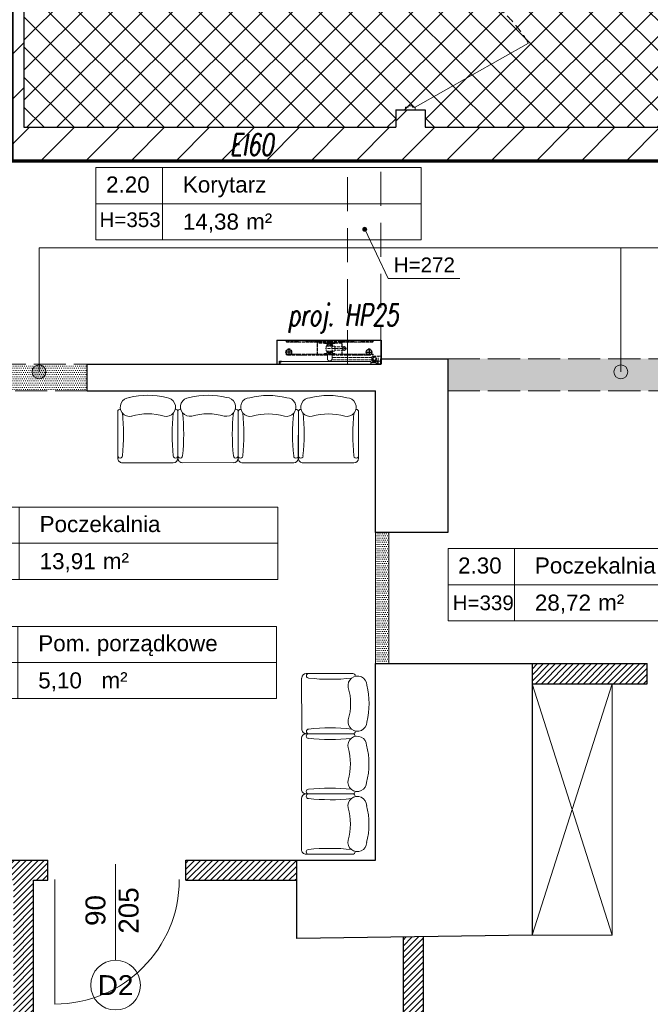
# Model space of a CAD drawing. Header units: millimetres. Extents: x 26866 to 1024070, y -428191 to 408885.
# Tile 56 of 248: x 205530 to 210245, y 287033 to 294394. Entities that reach past the tile are written whole.
import ezdxf

# ---------------------------------------------------------------- set-up
doc = ezdxf.new("R2010")
doc.units = ezdxf.units.MM
doc.header["$LTSCALE"] = 2
for name, pattern in [('ACAD_ISO02W100', [15, 12, -3]), ('HIDDEN', [9.525, 6.35, -3.175]), ('HIDDENX2', [19.05, 12.7, -6.35])]:
    doc.linetypes.add(name, pattern=pattern)
for name, color, linetype, lineweight in [('0_OPIS', 7, 'Continuous', 13), ('3DPLAN_A_DRZWI', 173, 'Continuous', 5), ('3DPLAN_A_TABELKA POMIESZCZEŃ', 7, 'Continuous', 0), ('3DPLAN_A_WYSOKOŚCI ZMIANA', 144, 'HIDDENX2', 5), ('A_KRESKOWANIE', 9, 'Continuous', 0), ('A_STOL_OPIS', 55, 'Continuous', 5), ('A_TXT', 7, 'Continuous', 0), ('A_WYBURZENIA', 6, 'Continuous', 0), ('A_ZESTAWIENIE STOLARKI', 3, 'Continuous', 15), ('AW_WYM_WEW', 9, 'Continuous', 0), ('hydrant', 211, 'Continuous', 5)]:
    doc.layers.add(name, color=color, linetype=linetype, lineweight=lineweight)
for name, color, linetype in [('3DPLAN_A_KRESKOWANIE 1', 253, 'Continuous'), ('3DPLAN_A_OPIS', 8, 'Continuous'), ('3DPLAN_A_POMIESZCZENIE NUMER', 100, 'Continuous'), ('3DPLAN_K_NOŚNA', 7, 'Continuous'), ('A_POMIESZCZENIE OPIS', 100, 'Continuous'), ('DEFAULT', 7, 'Continuous')]:
    doc.layers.add(name, color=color, linetype=linetype)
doc.styles.add('ARIAL', font='arial.ttf')
doc.styles.add('J-ROMANS', font='ROMANS.SHX', dxfattribs={"width": 0.7, "oblique": 10})
doc.styles.add('TABEL1', font='txt')
pattern_1 = [(0, (6153.1716, -11332.5662), (0.79375, 1.5875), [0, -1.5875])]

# ---------------------------------------------------------------- blocks, each defined once
blk = doc.blocks.new('hydrant')
at = {"color": 1, "linetype": 'ACAD_ISO02W100'}
for p, q in [((121.8, 578.2), (110, 578.2)), ((338.5, 577), (110, 577)), ((112.9, 580.5), (112.8, 580.5)), ((129.5, 586), (121.8, 578.2)), ((130.1, 584.7), (122.3, 577)), ((431.5, 586), (129.5, 586)), ((141, 584.7), (130.1, 584.7)), ((141, 584.7), (148.8, 577)), ((141.5, 586), (149.3, 578.2)), ((189.8, 578.2), (149.3, 578.2)), ((197.5, 586), (189.8, 578.2)), ((198.1, 584.7), (190.3, 577)), ((249.5, 584.7), (198.1, 584.7)), ((249.5, 584.7), (257.3, 577)), ((250, 586), (257.8, 578.2)), ((330, 578.2), (257.8, 578.2)), ((339, 586), (330, 578.2)), ((339, 584.3), (330.5, 577)), ((340, 582), (338.5, 582)), ((338.5, 482), (338.5, 582)), ((348, 578.2), (339, 586)), ((347.6, 577), (339, 584.3)), ((340, 482), (340, 582)), ((431.5, 577), (340, 577)), ((523, 571), (340, 571)), ((523, 569.5), (340, 569.5)), ((431.5, 578.2), (348, 578.2)), ((471, 569.5), (392, 569.5)), ((392, 565), (392, 569.5)), ((471, 565), (392, 565)), ((557.9, 528.2), (398.8, 528.2)), ((406, 545.2), (406, 511.2)), ((408.5, 546.7), (407.5, 546.7)), ((408, 565), (409, 561)), ((454.5, 546.7), (408, 546.7)), ((409, 577), (409, 578.2)), ((454, 561), (409, 561)), ((410, 554.2), (410.5, 554.7)), ((453, 554.2), (410, 554.2)), ((410, 548.2), (410, 554.2)), ((452.5, 571.5), (410.5, 571.5)), ((452.5, 554.7), (410.5, 554.7)), ((414.5, 554.7), (414.5, 561)), ((431.5, 586), (733.5, 586)), ((431.5, 578.2), (515, 578.2)), ((431.5, 577), (523, 577)), ((448.5, 554.7), (448.5, 561)), ((453, 554.2), (452.5, 554.7)), ((453, 548.2), (453, 554.2)), ((454, 577), (454, 578.2)), ((455, 565), (454, 561)), ((454.5, 546.7), (455.5, 546.7)), ((455, 546.7), (467.5, 546.7)), ((469, 545.2), (469, 511.2)), ((540.8, 541.2), (469, 541.2)), ((471, 565), (471, 569.5)), ((515, 578.2), (524, 586)), ((515.5, 577), (524, 584.3)), ((523, 541.2), (523, 582)), ((524.5, 582), (523, 582)), ((524, 586), (533, 578.2)), ((524, 584.3), (532.6, 577)), ((524.5, 541.2), (524.5, 582)), ((524.5, 577), (753, 577)), ((533, 578.2), (605.3, 578.2)), ((540.8, 546.4), (540.8, 510)), ((613, 586), (605.3, 578.2)), ((613.6, 584.7), (605.8, 577)), ((613.6, 584.7), (665, 584.7)), ((665, 584.7), (672.8, 577)), ((665.5, 586), (673.3, 578.2)), ((673.3, 578.2), (713.8, 578.2)), ((721.5, 586), (713.8, 578.2)), ((722.1, 584.7), (714.3, 577)), ((722.1, 584.7), (733, 584.7)), ((733, 584.7), (740.8, 577)), ((733.5, 586), (741.3, 578.2)), ((741.3, 578.2), (753, 578.2)), ((750.2, 580.5), (750.2, 580.5)), ((338.5, 487), (110, 487)), ((121.8, 485.7), (110, 485.7)), ((112.9, 483.5), (112.8, 483.5)), ((129.5, 478), (121.8, 485.7)), ((130.1, 479.2), (122.3, 487)), ((414, 478), (129.5, 478)), ((141, 479.2), (130.1, 479.2)), ((141, 479.2), (148.8, 487)), ((141.5, 478), (149.3, 485.7)), ((189.8, 485.7), (149.3, 485.7)), ((197.5, 478), (189.8, 485.7)), ((198.1, 479.2), (190.3, 487)), ((249.5, 479.2), (198.1, 479.2)), ((249.5, 479.2), (257.3, 487)), ((250, 478), (257.8, 485.7)), ((330, 485.7), (257.8, 485.7)), ((339, 478), (330, 485.7)), ((339, 479.6), (330.5, 487)), ((340, 482), (338.5, 482)), ((347.6, 487), (339, 479.6)), ((348, 485.7), (339, 478)), ((431.5, 487), (340, 487)), ((431.5, 485.7), (348, 485.7)), ((392, 491.5), (392, 487)), ((471, 491.5), (392, 491.5)), ((471, 487), (392, 487)), ((408.5, 509.7), (407.5, 509.7)), ((454.5, 509.7), (407.5, 509.7)), ((408, 491.5), (409, 495.5)), ((454, 495.5), (409, 495.5)), ((410, 508.2), (410, 502.2)), ((453, 502.2), (410, 502.2)), ((410, 502.2), (410.5, 501.7)), ((452.5, 501.7), (410.5, 501.7)), ((452.5, 485), (410.5, 485)), ((450.5, 485), (412.5, 485)), ((412.5, 483), (412.5, 485)), ((414, 452.5), (414, 481.5)), ((449, 481.5), (414, 481.5)), ((414.5, 498.3), (414.5, 501.7)), ((448.5, 498.3), (414.5, 498.3)), ((414.5, 495.5), (414.5, 496)), ((448.5, 496), (414.5, 496)), ((416.2, 496), (416.2, 498.3)), ((431.5, 487), (523, 487)), ((431.5, 485.7), (515, 485.7)), ((746.5, 443.5), (446.5, 443.5)), ((446.8, 496), (446.8, 498.3)), ((448.5, 498.3), (448.5, 501.7)), ((448.5, 495.5), (448.5, 496)), ((449, 452.5), (449, 481.5)), ((449, 478), (733.5, 478)), ((746.5, 461.5), (449, 461.5)), ((450.5, 483), (450.5, 485)), ((453, 502.2), (452.5, 501.7)), ((453, 508.2), (453, 502.2)), ((455, 491.5), (454, 495.5)), ((454.5, 509.7), (455.5, 509.7)), ((455.5, 509.7), (467.5, 509.7)), ((540.8, 515.2), (469, 515.2)), ((471, 491.5), (471, 487)), ((515, 485.7), (524, 478)), ((515.5, 487), (524, 479.6)), ((523, 482), (523, 515.2)), ((524.5, 482), (523, 482)), ((524, 479.6), (532.6, 487)), ((524, 478), (533, 485.7)), ((524.5, 482), (524.5, 515.2)), ((524.5, 487), (753, 487)), ((533, 485.7), (605.3, 485.7)), ((613, 478), (605.3, 485.7)), ((613.6, 479.2), (605.8, 487)), ((613.6, 479.2), (665, 479.2)), ((665, 479.2), (672.8, 487)), ((665.5, 478), (673.3, 485.7)), ((673.3, 485.7), (713.8, 485.7)), ((721.5, 478), (713.8, 485.7)), ((722.1, 479.2), (714.3, 487)), ((722.1, 479.2), (733, 479.2)), ((733, 479.2), (740.8, 487)), ((733.5, 478), (741.3, 485.7)), ((741.3, 485.7), (753, 485.7)), ((752.9, 471.5), (746.5, 466.2)), ((746.5, 438.7), (746.5, 466.2)), ((750.2, 483.5), (750.2, 483.5)), ((752.9, 471.5), (794.5, 471.5)), ((794.5, 471.5), (814.5, 471.5)), ((794.5, 433.5), (794.5, 471.5)), ((814.5, 433.5), (814.5, 471.5)), ((752.9, 433.5), (746.5, 438.7)), ((752.9, 433.5), (794.5, 433.5)), ((794.5, 433.5), (780, 433.5)), ((794.5, 433.5), (814.5, 433.5))]:
    blk.add_line(p, q, dxfattribs=at)
for p, q in [((60.9, 411.5), (60.9, 431.5)), ((738.9, 431.5), (60.9, 431.5)), ((738.9, 411.5), (60.9, 411.5)), ((738.9, 431.5), (738.9, 411.5)), ((741.3, 421.8), (738.9, 415.6)), ((742.7, 421.3), (738.9, 411.5)), ((771.7, 426), (747.4, 426)), ((771.7, 424.5), (747.4, 424.5)), ((775.4, 422.8), (780.5, 416.1)), ((776.6, 423.7), (781.7, 417)), ((789.4, 423.3), (790.9, 423.3)), ((789.4, 416.5), (789.4, 423.3)), ((790.9, 416.5), (790.9, 423.3))]:
    blk.add_line(p, q)
for centre, radius in [((540.8, 528.2), 13), ((766.5, 452.5), 14.9), ((766.5, 452.5), 10.8)]:
    blk.add_circle(centre, radius, dxfattribs=at)
for centre, radius, start, end in [((110, 580.5), 3.5, 12.24669, 270), ((110, 580.5), 2.25, 12.35533, 270), ((112.8, 581.1), 0.612, 192.35533, 270), ((112.9, 581.1), 0.612, 270, 12.24669), ((407.5, 545.2), 1.5, 90, 180), ((408.5, 548.2), 1.5, 270, 0), ((410.5, 570), 1.5, 90, 138.18969), ((469.4, 528.2), 23.1, 126.89221, 233.10779), ((452.5, 570), 1.5, 41.81031, 90), ((454.5, 548.2), 1.5, 180, 270), ((467.5, 545.2), 1.5, 0, 90), ((753, 580.5), 3.5, 270, 167.75331), ((750.2, 581.1), 0.612, 167.75331, 270), ((750.2, 581.1), 0.612, 270, 347.64467), ((753, 580.5), 2.25, 270, 167.64467), ((110, 483.5), 3.5, 90, 347.75331), ((110, 483.5), 2.25, 90, 347.64467), ((112.8, 482.8), 0.612, 90, 167.64467), ((112.9, 482.8), 0.612, 347.75331, 90), ((407.5, 511.2), 1.5, 180, 270), ((408.5, 508.2), 1.5, 0, 90), ((410.5, 486.5), 1.5, 210, 270), ((414, 483), 1.5, 180, 270), ((431.5, 452.5), 17.5, 180, 270), ((431.5, 452.5), 17.5, 270, 0), ((449, 483), 1.5, 270, 0), ((452.5, 486.5), 1.5, 270, 330), ((454.5, 508.2), 1.5, 90, 180), ((467.5, 511.2), 1.5, 270, 0), ((753, 483.5), 3.5, 192.24669, 90), ((750.2, 482.8), 0.612, 90, 192.24669), ((750.2, 482.8), 0.612, 12.35533, 90), ((753, 483.5), 2.25, 192.35533, 90)]:
    blk.add_arc(centre, radius, start, end, dxfattribs=at)
for centre, radius, start, end in [((747.4, 419.5), 6.5, 90, 158.96249), ((747.4, 419.5), 5, 90, 158.96249), ((771.7, 419.5), 6.5, 41.18593, 90), ((771.7, 419.5), 5, 41.18593, 90), ((776.5, 413.1), 5, 19.76904, 37.35808), ((785.9, 416.5), 5, 199.76904, 0), ((776.5, 413.1), 6.5, 19.76904, 37.35808), ((785.9, 416.5), 3.5, 199.76904, 0)]:
    blk.add_arc(centre, radius, start, end)
at = {"layer": 'DEFAULT', "linetype": 'ByBlock'}
for p, q in [((35.5, 591.5), (35.5, 411.5)), ((35.5, 591.5), (815.5, 591.5)), ((36.3, 590.7), (36.3, 412.3)), ((36.3, 590.7), (814.7, 590.7)), ((36.3, 590.7), (814.7, 590.7)), ((814.7, 590.7), (814.7, 412.3)), ((815.5, 591.5), (815.5, 411.5)), ((121.3, 527.6), (121.3, 516.6)), ((129.8, 527.6), (129.8, 516.6)), ((721.3, 527.6), (721.3, 516.6)), ((729.8, 527.6), (729.8, 516.6)), ((121.3, 475.3), (121.3, 486.3)), ((129.8, 475.3), (129.8, 486.3)), ((721.3, 475.3), (721.3, 486.3)), ((729.8, 475.3), (729.8, 486.3)), ((35.5, 411.5), (57.1, 411.5)), ((36.3, 412.3), (56.3, 412.3)), ((56.3, 433.1), (70.1, 433.1)), ((56.3, 412.3), (56.3, 433.1)), ((57.1, 432.3), (70.1, 432.3)), ((57.1, 411.5), (57.1, 432.3)), ((57.1, 411.5), (57.1, 432.3)), ((60.9, 411.5), (60.9, 431.5)), ((70.1, 432.3), (70.1, 433.1)), ((780.5, 432.5), (780.5, 433.5)), ((793.5, 432.5), (780.5, 432.5)), ((780.9, 432.3), (780.9, 433.1)), ((794.7, 433.1), (780.9, 433.1)), ((793.9, 432.3), (780.9, 432.3)), ((793.9, 411.5), (793.9, 432.3)), ((793.9, 411.5), (793.9, 432.3)), ((815.5, 411.5), (793.9, 411.5)), ((794.7, 412.3), (794.7, 433.1)), ((814.7, 412.3), (794.7, 412.3))]:
    blk.add_line(p, q, dxfattribs=at)
at = {"layer": 'DEFAULT', "color": 1, "linetype": 'ByBlock'}
for p, q in [((125.5, 525.9), (125.5, 477.1)), ((725.5, 525.9), (725.5, 477.1)), ((149.9, 501.5), (101.1, 501.5)), ((701.1, 501.5), (749.9, 501.5))]:
    blk.add_line(p, q, dxfattribs=at)
at = {"layer": 'DEFAULT', "color": 1, "linetype": 'ACAD_ISO02W100'}
blk.add_line((794.5, 433.5), (780.5, 433.5), dxfattribs=at)
at = {"layer": 'DEFAULT', "linetype": 'ByBlock'}
for centre in [(125.5, 501.5), (725.5, 501.5)]:
    blk.add_circle(centre, 21, dxfattribs=at)
blk = doc.blocks.new('tabelka dla tp')
at = {"layer": '3DPLAN_A_TABELKA POMIESZCZEŃ'}
for p, q in [((49.7, 54), (49.7, 0)), ((0, 27), (243.13, 27))]:
    blk.add_line(p, q, dxfattribs=at)
blk.add_lwpolyline([(0, 54), (243.13, 54), (243.13, 0), (0, 0)], close=True, dxfattribs=at)
at = {"layer": '3DPLAN_A_POMIESZCZENIE NUMER', "color": 7, "style": 'ARIAL'}
blk.add_attdef('NUMER', (2.23, 35.39), '', height=12, dxfattribs=at)
at = {"layer": 'A_POMIESZCZENIE OPIS', "insert": (112.2, 19.75), "char_height": 12, "width": 36.4122, "attachment_point": 1, "style": 'ARIAL'}
blk.add_mtext('{\\C7;m²}', dxfattribs=at)
at = {"layer": 'A_POMIESZCZENIE OPIS', "color": 7, "style": 'ARIAL'}
for tag, p in [('NAZWA', (51.73, 35.39)), ('POWIERZCHNIA', (51.06, 7.24))]:
    blk.add_attdef(tag, p, '', height=12, dxfattribs=at)
blk = doc.blocks.new('sillon 1')
for p, q in [((-0.331, -0.689), (-0.33, -0.178)), ((-0.305, -0.152), (-0.305, -0.152)), ((0.305, -0.152), (0.305, -0.152)), ((0.33, -0.178), (0.33, -0.689)), ((0.279, -0.739), (-0.28, -0.74))]:
    blk.add_line(p, q)
for centre, radius, start, end in [((0, -0.825), 0.825, 75.7655, 104.2656), ((-0.2, -0.128), 0.103, 91.5852, 282.6959), ((0.2, -0.128), 0.103, 257.3352, 88.4459), ((-0.305, -0.178), 0.0254, 90.0156, 180.0156), ((-2.455, -0.425), 2.188, 353.7526, 6.1565), ((0, -0.838), 0.635, 73.7554, 106.2758), ((2.454, -0.429), 2.188, 173.7526, 186.1565), ((0.305, -0.178), 0.0254, 0.0156, 90.0156), ((-0.305, -0.663), 0.0254, 180.0156, 0.0156), ((-0.28, -0.689), 0.0508, 180.0156, 270.0156), ((0.304, -0.663), 0.0254, 180.0156, 0.0156), ((0.279, -0.689), 0.0508, 270.0156, 0.0156)]:
    blk.add_arc(centre, radius, start, end)
blk = doc.blocks.new('D 100')
at = {"layer": '3DPLAN_A_DRZWI', "lineweight": 20}
blk.add_line((2.09, 3.66), (50, 88.25), dxfattribs=at)
at = {"layer": '3DPLAN_A_DRZWI'}
for points in [[(0, 3.66), (2.09, 3.66), (2.09, 1.57), (3.14, 1.57), (3.14, -1.57), (2.09, -1.57), (2.09, -3.66), (0, -3.66), (0, 3.66)], [(100, 3.66), (97.91, 3.66), (97.91, 1.57), (96.86, 1.57), (96.86, -1.57), (97.91, -1.57), (97.91, -3.66), (100, -3.66), (100, 3.66)]]:
    blk.add_lwpolyline(points, dxfattribs=at)
at = {"layer": '3DPLAN_A_DRZWI', "linetype": 'HIDDEN', "ltscale": 0.5}
blk.add_arc((-0.5, 2.56), 99.46, 0.63255, 59.48552, dxfattribs=at)
blk = doc.blocks.new('II pietrooo')
at = {"layer": '3DPLAN_A_KRESKOWANIE 1'}
h = blk.add_hatch(dxfattribs=at)
h.set_pattern_fill('ANSI31', color=256, scale=7.5, style=0)
h.set_pattern_definition([(45, (25713.503, -37486.946), (-16.83798, 16.83798), [])])
h.paths.add_polyline_path([(28996.12, -35640.04), (29220.12, -35640.04), (29220.12, -35744.04), (29268.12, -35744.04), (29268.12, -35638.04), (29280.12, -35638.04), (29280.12, -35618.04), (28996.12, -35618.04)])
h.paths.add_polyline_path([(28878.12, -35618.04), (28627.12, -35618.04), (28627.12, -35638.72), (28681.52, -35638.72), (28681.52, -35640.04), (28878.12, -35640.04)])
h.paths.add_polyline_path([(28627.12, -35774.7), (28669.12, -35774.7), (28669.12, -35692.72), (28627.12, -35692.72)])
h.paths.add_polyline_path([(28558.7, -36657.04), (28739.12, -36657.04), (28739.12, -36571.04), (28671.12, -36571.04), (28671.12, -36518.04), (28657.12, -36518.04), (28657.12, -36236.04), (28700.12, -36236.04), (28700.12, -36016.04), (28669.12, -36016.04), (28669.12, -35828.7), (28627.12, -35828.7), (28627.12, -35865.04), (28626.12, -35886.04), (28626.12, -36572.04), (28558.7, -36572.04)])
h.paths.add_polyline_path([(29268.12, -35964.04), (29268.12, -35847.04), (29220.12, -35847.04), (29220.12, -35964.04)])
h.paths.add_polyline_path([(29503.49, -35638.04), (29503.49, -35618.04), (29460.12, -35618.04), (29460.12, -35600.04), (29450.12, -35600.04), (29450.12, -35618.04), (29383.12, -35618.04), (29383.12, -35638.04)])
h.paths.add_polyline_path([(28853.12, -36657.04), (29038.12, -36657.04), (29038.12, -36571.04), (28853.12, -36571.04)])
h.paths.add_polyline_path([(29151.12, -36657.04), (29338.12, -36657.04), (29338.12, -36571.04), (29270.12, -36571.04), (29270.12, -36518.04), (29220.12, -36518.04), (29220.12, -36571.04), (29151.12, -36571.04)])
h.paths.add_polyline_path([(29634.12, -36571.04), (29451.12, -36571.04), (29451.12, -36657.04), (29634.12, -36657.04)])
h.paths.add_polyline_path([(29935.12, -36571.04), (29869.12, -36571.04), (29869.12, -36518.04), (29822.12, -36518.04), (29822.12, -36571.04), (29747.12, -36571.04), (29747.12, -36657.04), (29935.12, -36657.04)])
h.paths.add_polyline_path([(30049.12, -36657.04), (30229.12, -36657.04), (30229.12, -36572.04), (30152.12, -36572.04), (30152.12, -35868.04), (30205.12, -35868.04), (30205.12, -35846.04), (30137.12, -35846.04), (30137.12, -36571.04), (30049.12, -36571.04)])
h.paths.add_polyline_path([(30416.12, -35967.04), (30444.12, -35967.04), (30444.12, -36519.04), (30416.12, -36519.04), (30416.12, -36572.04), (30344.12, -36572.04), (30344.12, -36657.04), (30525.12, -36657.04), (30525.12, -36569.04), (30491.12, -36569.04), (30491.12, -35961.04), (30561.12, -35961.04), (30561.12, -35942.04), (30464.12, -35942.04), (30464.12, -35846.04), (30308.12, -35846.04), (30308.12, -35868.04), (30416.12, -35868.04)])
h.paths.add_polyline_path([(30640.12, -36657.04), (30826.12, -36657.04), (30826.12, -36569.04), (30640.12, -36569.04)])
h.paths.add_polyline_path([(31069.12, -36128.04), (31069.12, -36517.04), (31041.12, -36517.04), (31041.12, -36569.04), (30941.12, -36569.04), (30941.12, -36657.04), (31677.49, -36657.04), (31677.49, -36350.04), (31638.12, -36350.04), (31638.12, -36497.04), (31585.12, -36497.04), (31585.12, -36562.04), (31092.12, -36562.04), (31092.12, -36128.04)])
h.paths.add_polyline_path([(31069.12, -35961.04), (30716.12, -35961.04), (30716.12, -35813.04), (30718.62, -35813.04), (30728.12, -35813.04), (30728.12, -35942.04), (31012.12, -35942.04), (31012.12, -35891.04), (31024.12, -35891.04), (31024.12, -35870.04), (31046.12, -35870.04), (31046.12, -35891.04), (31058.12, -35891.04), (31058.12, -35942.04), (31562.12, -35942.04), (31562.12, -35677.04), (31610.12, -35677.04), (31610.12, -35281.04), (31677.49, -35281.04), (31677.49, -36124.04), (31638.12, -36124.04), (31638.12, -35961.04), (31092.12, -35961.04), (31092.12, -36025.04), (31069.12, -36025.04)])
h.paths.add_polyline_path([(30708.33, -35857.49), (30708.33, -35812.36), (30740.73, -35812.36), (30740.73, -35857.49)], flags=9)
h.paths.add_polyline_path([(31062.12, -35694.04), (31062.12, -35618.04), (31015.12, -35618.04), (31015.12, -35694.04)])
h.paths.add_polyline_path([(31677.49, -35151.04), (31677.49, -34962.04), (30941.12, -34962.04), (30941.12, -35016.04), (31013.12, -35016.04), (31013.12, -35069.04), (31062.12, -35069.04), (31062.12, -35011.04), (31562.12, -35011.04), (31562.12, -35142.04), (31610.12, -35142.04), (31610.12, -35151.04)])
h.paths.add_polyline_path([(30826.12, -34962.04), (30640.12, -34962.04), (30640.12, -35016.04), (30826.12, -35016.04)])
h.paths.add_polyline_path([(30346.12, -35009.04), (30420.12, -35009.04), (30420.12, -35062.04), (30450.12, -35062.04), (30450.12, -35149.04), (30460.12, -35149.04), (30460.12, -35016.04), (30525.12, -35016.04), (30525.12, -34962.04), (30346.12, -34962.04)])
h.paths.add_polyline_path([(30231.12, -34962.04), (30056.12, -34962.04), (30056.12, -35009.04), (30231.12, -35009.04)])
h.paths.add_polyline_path([(29856.12, -35328.04), (29856.12, -35059.04), (29872.12, -35059.04), (29872.12, -35009.04), (29941.12, -35009.04), (29941.12, -34962.04), (29753.12, -34962.04), (29753.12, -35009.04), (29818.12, -35009.04), (29818.12, -35059.04), (29834.12, -35059.04), (29834.12, -35328.04)])
h.paths.add_polyline_path([(29460.12, -35480.04), (29460.12, -35466.04), (30247.12, -35466.04), (30247.12, -35441.04), (29856.12, -35441.04), (29856.12, -35428.04), (29834.12, -35428.04), (29834.12, -35441.04), (29556.12, -35441.04), (29556.12, -35009.04), (29638.12, -35009.04), (29638.12, -34962.04), (29461.12, -34962.04), (29461.12, -35016.04), (29547.12, -35016.04), (29547.12, -35448.04), (29368.12, -35448.04), (29368.12, -35466.04), (29450.12, -35466.04), (29450.12, -35480.04), (29452.12, -35480.04)])
h.paths.add_polyline_path([(29336.12, -34962.04), (29156.46, -34962.04), (29156.46, -35014.04), (29226.46, -35014.04), (29226.46, -35404.04), (29175.46, -35404.04), (29175.46, -35444.04), (28929.46, -35444.04), (28929.46, -35466.04), (29265.12, -35466.04), (29265.12, -35448.04), (29253.12, -35448.04), (29253.12, -35070.04), (29282.12, -35070.04), (29282.12, -35016.04), (29336.12, -35016.04)])
h.paths.add_polyline_path([(28860.46, -35014.04), (29041.46, -35014.04), (29041.46, -34962.04), (28860.46, -34962.04)])
h.paths.add_polyline_path([(28697.46, -35187.04), (28697.46, -35084.04), (28674.46, -35084.04), (28674.46, -35014.04), (28745.46, -35014.04), (28745.46, -34962.04), (28602.12, -34962.04), (28602.12, -35015.04), (28627.12, -35015.04), (28627.12, -35067.04), (28642.12, -35067.04), (28642.12, -35072.04), (28642.12, -35146.32), (28685.71, -35146.32), (28685.71, -35187.04)])
h.paths.add_polyline_path([(28642.12, -35353.04), (28635.12, -35353.04), (28635.12, -35438.04), (28643.12, -35438.04), (28643.12, -35466.04), (28829.46, -35466.04), (28829.46, -35444.04), (28674.46, -35444.04), (28674.46, -35200.32), (28642.12, -35200.32)])
h.paths.add_polyline_path([(28492.12, -35015.04), (28492.12, -34962.04), (28212, -34962.04), (28212, -34959.04), (28205.12, -34959.04), (28205.12, -35015.04)])
h.paths.add_polyline_path([(28062.12, -35183.04), (28062.12, -35072.04), (28072.12, -35072.04), (28072.12, -35015.04), (28081.12, -35015.04), (28081.12, -34918.04), (28086.12, -34918.04), (28086.12, -34914.04), (28068.99, -34914.04), (28068.99, -34944.04), (28073.99, -34944.04), (28073.99, -34959.04), (28062.49, -34959.04), (28062.49, -34962.04), (28026.62, -34962.04), (28026.62, -35180.04), (28027.12, -35180.04), (28027.12, -35183.04)])
h.paths.add_polyline_path([(27906.12, -35022.04), (27982.12, -35022.04), (27982.12, -35089.04), (27944.12, -35089.04), (27944.12, -35180.04), (28026.62, -35180.04), (28026.62, -34962.04), (27906.12, -34962.04)])
h.paths.add_polyline_path([(27791.12, -34962.04), (27617.12, -34962.04), (27617.12, -35022.04), (27791.12, -35022.04)])
h.paths.add_polyline_path([(27460.12, -35083.04), (27426.12, -35083.04), (27426.12, -35022.04), (27502.12, -35022.04), (27502.12, -34962.04), (26781.49, -34962.04), (26781.49, -35100.04), (26827.12, -35100.04), (26827.12, -35020.04), (27377.12, -35020.04), (27377.12, -35072.04), (27405.12, -35072.04), (27405.12, -35233.04), (27460.12, -35233.04)])
h.paths.add_polyline_path([(27405.12, -35492.04), (27426.12, -35492.04), (27426.12, -35323.04), (27405.12, -35323.04), (27405.12, -35332.04), (26827.12, -35332.04), (26827.12, -35275.04), (26781.49, -35275.04), (26781.49, -35409.04), (26826.12, -35409.04), (26826.12, -35352.04), (27405.12, -35352.04)])
h.paths.add_polyline_path([(26827.12, -36005.04), (26827.12, -35955.04), (27379.12, -35955.04), (27379.12, -35969.04), (27405.12, -35969.04), (27405.12, -35998.04), (27426.12, -35998.04), (27426.12, -35901.04), (27346.12, -35901.04), (27346.12, -35931.04), (26850.12, -35931.04), (26850.12, -35891.04), (26781.49, -35891.04), (26781.49, -36005.04)])
h.paths.add_polyline_path([(26993.72, -36573.04), (26827.12, -36573.04), (26827.12, -36503.04), (26881.12, -36503.04), (26881.12, -36349.04), (26827.12, -36349.04), (26827.12, -36275.04), (26781.49, -36275.04), (26781.49, -36657.04), (26993.72, -36657.04)])
h.paths.add_polyline_path([(27462.55, -36581.04), (27431.12, -36581.04), (27431.12, -36173.04), (27468.12, -36173.04), (27468.12, -36134.04), (27477.12, -36134.04), (27477.12, -36113.04), (27426.12, -36113.04), (27426.12, -36088.04), (27405.12, -36088.04), (27405.12, -36522.04), (27378.12, -36522.04), (27378.12, -36573.04), (27181.88, -36573.04), (27181.88, -36657.04), (27462.55, -36657.04)])
h.paths.add_polyline_path([(27415.62, -36075.12), (27432.05, -36075.12), (27432.05, -36095.12), (27415.62, -36095.12)], flags=9)
h.paths.add_polyline_path([(27804.12, -36578.85), (27739.12, -36578.85), (27739.12, -36043.85), (27716.12, -36043.85), (27716.12, -36113.04), (27580.12, -36113.04), (27580.12, -36134.04), (27717.12, -36134.04), (27717.12, -36581.04), (27577.55, -36581.04), (27577.55, -36657.04), (27804.12, -36657.04)])
h.paths.add_polyline_path([(28147.7, -36572.04), (28077.7, -36572.04), (28077.7, -36523.04), (28062.7, -36523.04), (28062.7, -36237.04), (28106.7, -36237.04), (28106.7, -36134.04), (28062.7, -36134.04), (28062.7, -36010.04), (28106.7, -36010.04), (28106.7, -35886.04), (28394.12, -35886.04), (28394.12, -35864.04), (28063.12, -35864.04), (28063.12, -35670.04), (28073.12, -35670.04), (28073.12, -35621.04), (28062.12, -35621.04), (28062.12, -35543.04), (28082.12, -35543.04), (28082.12, -35495.04), (28062.12, -35495.04), (28062.12, -35394.04), (28282.12, -35394.04), (28282.12, -35408.04), (28286.46, -35408.04), (28298.12, -35408.04), (28298.12, -35378.04), (28379.12, -35378.04), (28379.12, -35438.04), (28517.12, -35438.04), (28517.12, -35353.04), (28062.12, -35353.04), (28062.12, -35333.04), (28027.12, -35333.04), (28027.12, -35347.04), (28026.62, -35347.04), (28026.62, -36657.04), (28147.7, -36657.04)])
h.paths.add_polyline_path([(27990.12, -35853.04), (27968.12, -35853.04), (27968.12, -35869.04), (27697.3, -35869.04), (27697.3, -35888.04), (27716.12, -35888.04), (27716.12, -35906.28), (27737.7, -35906.28), (27737.7, -35953.85), (27739.12, -35953.85), (27739.12, -35885.85), (27985.12, -35885.85), (27985.12, -35971.85), (28001.12, -35971.85), (28001.12, -36038.85), (27936.12, -36038.85), (27936.12, -36242.85), (27999.12, -36242.85), (27999.12, -36501.85), (27972.12, -36501.85), (27972.12, -36578.85), (27919.12, -36578.85), (27919.12, -36657.04), (28026.62, -36657.04), (28026.62, -35347.04), (27730.12, -35347.04), (27730.12, -35371.04), (27990.12, -35371.04), (27990.12, -35559.04), (27950.12, -35559.04), (27950.12, -35615.04), (27920.12, -35615.04), (27920.12, -35714.04), (27990.12, -35714.04)])
h.paths.add_polyline_path([(27618.12, -35845.04), (27595.12, -35845.04), (27595.12, -35888.04), (27697.3, -35888.04), (27697.3, -35869.04), (27618.12, -35869.04)])
h.paths.add_polyline_path([(27618.12, -35668.04), (27611.12, -35668.04), (27611.12, -35639.52), (27595.12, -35639.52), (27595.12, -35742.04), (27618.12, -35742.04)])
h.paths.add_polyline_path([(27627.12, -35371.04), (27627.12, -35347.04), (27595.12, -35347.04), (27595.12, -35585.52), (27611.12, -35585.52), (27611.12, -35371.04)])
h.paths.add_polyline_path([(27611.12, -35585.52), (27595.12, -35585.52), (27595.12, -35612.52), (27611.12, -35612.52)])
h.paths.add_polyline_path([(27595.12, -35612.52), (27595.12, -35639.52), (27611.12, -35639.52), (27611.12, -35612.52)])
h.paths.add_polyline_path([(28681.52, -35638.72), (28627.12, -35638.72), (28627.12, -35665.72), (28669.12, -35665.72), (28669.12, -35640.04), (28681.52, -35640.04)])
h.paths.add_polyline_path([(28627.12, -35665.72), (28627.12, -35692.72), (28669.12, -35692.72), (28669.12, -35665.72)])
h.paths.add_polyline_path([(28669.12, -35774.7), (28627.12, -35774.7), (28627.12, -35801.7), (28669.12, -35801.7)])
h.paths.add_polyline_path([(28500.55, -35778.11), (28635.7, -35778.11), (28635.7, -35799.65), (28500.55, -35799.65)], flags=9)
h.paths.add_polyline_path([(28627.12, -35801.7), (28627.12, -35828.7), (28669.12, -35828.7), (28669.12, -35801.7)])
h.paths.add_polyline_path([(30458.65, -36145.03), (30476.6, -36145.03), (30476.6, -36165.03), (30458.65, -36165.03)], flags=24)
h.paths.add_polyline_path([(31264.91, -35935.28), (31310.04, -35935.28), (31310.04, -35967.68), (31264.91, -35967.68)], flags=24)
h.paths.add_polyline_path([(30821.98, -35935.28), (30867.1, -35935.28), (30867.1, -35967.68), (30821.98, -35967.68)], flags=24)
h.paths.add_polyline_path([(29703.79, -35437.78), (29748.92, -35437.78), (29748.92, -35470.18), (29703.79, -35470.18)], flags=24)
h.paths.add_polyline_path([(30025.57, -35437.78), (30070.7, -35437.78), (30070.7, -35470.18), (30025.57, -35470.18)], flags=24)
h.paths.add_polyline_path([(29534.64, -35263.91), (29534.64, -35218.79), (29567.04, -35218.79), (29567.04, -35263.91)], flags=24)
h.paths.add_polyline_path([(27335.79, -35645.68), (27389.56, -35645.68), (27389.56, -35678.08), (27335.79, -35678.08)], flags=24)
at = {"layer": '3DPLAN_A_OPIS', "lineweight": 0, "transparency": 33554687}
h = blk.add_hatch(dxfattribs=at)
h.set_pattern_fill('ANSI31', color=1)
h.paths.add_polyline_path([(29410.62, -35989.04), (29235.12, -35989.04), (29235.12, -35964.04), (29220.12, -35964.04), (29220.12, -36518.04), (29235.12, -36518.04), (29235.12, -36004.04), (29434.62, -36004.04), (29434.62, -35989.04), (29422.62, -35989.04), (29422.62, -35841.16), (29410.62, -35841.16), (29410.62, -35989.04)], is_closed=False)
h.paths.add_polyline_path([(29422.62, -35703.23, -0.045209), (29410.62, -35719.55), (29410.62, -35841.16), (29422.62, -35841.16), (29422.62, -35703.23)], is_closed=False)
h.paths.add_polyline_path([(29422.62, -35638.04), (29410.62, -35638.04), (29410.62, -35719.55, 0.045209), (29422.62, -35703.23), (29422.62, -35638.04)], is_closed=False)
h.paths.add_polyline_path([(29563.37, -36004.04), (29574.12, -36004.04), (29574.12, -35989.04), (29537.62, -35989.04), (29537.62, -36004.04), (29548.37, -36004.04), (29548.37, -36571.04), (29563.37, -36571.04), (29563.37, -36004.04)], is_closed=False)
h.paths.add_polyline_path([(29677.12, -35989.04), (29677.12, -36004.04), (29760.12, -36004.04), (29760.12, -35989.04), (29677.12, -35989.04)], is_closed=False)
h.paths.add_polyline_path([(29839.62, -36518.04), (29854.62, -36518.04), (29854.62, -36046.2), (29839.62, -36046.41), (29839.62, -36518.04)], is_closed=False)
h = blk.add_hatch(dxfattribs=at)
h.set_pattern_fill('ANSI31', color=1)
h.set_pattern_definition([(45, (-708.4828, 5814.021), (-2.24506403, 2.24506403), [])])
h.paths.add_polyline_path([(30022.12, -35842.04), (29936.12, -35842.04), (29936.12, -35857.04), (30022.12, -35857.04), (30022.12, -35842.04)], is_closed=False)
h.paths.add_polyline_path([(30137.12, -35842.04), (30137.12, -35857.04), (30125.12, -35857.04), (30125.12, -35842.04), (30137.12, -35842.04)], is_closed=False)
at = {"layer": '3DPLAN_A_TABELKA POMIESZCZEŃ', "ltscale": 0.5}
blk.add_hatch(color=7, dxfattribs=at).paths.add_polyline_path([(29812.51, -35517.25, -13.985421), (29812.45, -35516.83, -0.071503)])
h = blk.add_hatch(color=256, dxfattribs=at)
h.dxf.hatch_style = 1
h.paths.add_polyline_path([(29565.9, -35628.8), (29565.9, -35618.9, 0.73336)])
h.paths.add_polyline_path([(29565.9, -35618.9), (29565.9, -35628.8, 0.076465), (29567.46, -35629.04, 1.165591)])
h = blk.add_hatch(color=256, dxfattribs=at)
h.dxf.hatch_style = 1
h.paths.add_polyline_path([(30000.97, -35628.8), (30000.97, -35618.9, 0.73336)])
h.paths.add_polyline_path([(30000.97, -35618.9), (30000.97, -35628.8, 0.076465), (30002.53, -35629.04, 1.165591)])
at = {"layer": 'A_KRESKOWANIE', "transparency": 33554687}
h = blk.add_hatch(dxfattribs=at)
h.set_pattern_fill('ANSI37', color=256, scale=5)
h.paths.add_polyline_path([(29556.12, -35009.04), (29556.12, -35441.04), (29834.12, -35441.04), (29834.12, -35428.04), (29842.51, -35428.04), (29848.79, -35425.94), (29933.38, -35378.04, 0.262592), (29848.79, -35329.08), (29841.46, -35330.13), (29841.46, -35328.04), (29834.12, -35328.04), (29834.12, -35059.04), (29818.12, -35059.04), (29818.12, -35009.04), (29753.12, -35009.04), (29638.12, -35009.04)])
h.paths.add_polyline_path([(29805.82, -35251.82), (29597.29, -35251.82), (29597.29, -35196.51), (29805.82, -35196.51)], flags=16)
h.paths.add_polyline_path([(29637.79, -35225.29), (29748.79, -35225.29), (29748.79, -35203.57), (29637.79, -35203.57)], flags=8)
h.paths.add_polyline_path([(29627.58, -35247.53), (29780.32, -35247.53), (29780.32, -35226), (29627.58, -35226)], flags=8)
h.paths.add_polyline_path([(29848.79, -35329.08, -0.262592), (29933.38, -35378.04), (29856.12, -35421.79), (29856.12, -35428.04), (29856.12, -35441.04), (30247.12, -35441.04), (30248.6, -35441.18, -0.241539), (30292.12, -35373.74), (30330.05, -35441.04), (30337.12, -35441.04), (30450.12, -35441.04), (30450.12, -35326.04), (30450.12, -35149.04), (30450.12, -35062.04), (30420.12, -35062.04), (30420.12, -35009.04), (30346.12, -35009.04), (30231.12, -35009.04), (30056.12, -35009.04), (29941.12, -35009.04), (29872.12, -35009.04), (29872.12, -35059.04), (29856.12, -35059.04), (29856.12, -35328.04)])
h.paths.add_polyline_path([(30287.65, -35251.82), (30079.12, -35251.82), (30079.12, -35196.51), (30287.65, -35196.51)], flags=16)
h.paths.add_polyline_path([(30109.41, -35247.53), (30262.15, -35247.53), (30262.15, -35226), (30109.41, -35226)], flags=8)
h.paths.add_polyline_path([(30119.62, -35225.29), (30230.62, -35225.29), (30230.62, -35203.57), (30119.62, -35203.57)], flags=8)
h.paths.add_polyline_path([(31610.12, -35151.04), (31610.12, -35142.04), (31562.12, -35142.04), (31562.12, -35011.04), (31062.12, -35011.04), (31062.12, -35069.04), (31013.12, -35069.04), (31013.12, -35016.04), (30941.12, -35016.04), (30826.12, -35016.04), (30640.12, -35016.04), (30525.12, -35016.04), (30460.12, -35016.04), (30460.12, -35149.04), (30460.12, -35326.04), (30460.12, -35471.04), (30460.12, -35591.04), (30460.12, -35664.04), (30728.12, -35664.04), (31015.12, -35664.04), (31015.12, -35618.04), (31062.12, -35618.04), (31062.12, -35694.04), (31046.12, -35694.04), (31046.12, -35870.04), (31046.12, -35891.04), (31058.12, -35891.04), (31058.12, -35942.04), (31562.12, -35942.04), (31562.12, -35677.04), (31610.12, -35677.04), (31610.12, -35281.04), (31610.96, -35276.96, -0.214663), (31526.37, -35216.04), (31610.12, -35168.83)])
h.paths.add_polyline_path([(31153.03, -35414.83), (30944.5, -35414.83), (30944.5, -35359.51), (31153.03, -35359.51)], flags=16)
h.paths.add_polyline_path([(30974.79, -35410.54), (31127.54, -35410.54), (31127.54, -35389.01), (30974.79, -35389.01)], flags=8)
h.paths.add_polyline_path([(30985, -35388.3), (31096, -35388.3), (31096, -35366.58), (30985, -35366.58)], flags=8)
h.paths.add_polyline_path([(31015.12, -35664.04), (30728.12, -35664.04), (30728.12, -35693.04), (30728.12, -35813.04), (30728.12, -35942.04), (31012.12, -35942.04), (31012.12, -35891.04), (31024.12, -35891.04), (31024.12, -35870.04), (31046.12, -35870.04), (31046.12, -35694.04), (31015.12, -35694.04)])
h.paths.add_polyline_path([(30247.12, -35441.04), (30337.12, -35441.04), (30330.05, -35441.04), (30292.12, -35373.74, 0.241539), (30248.6, -35441.18)])
at = {"layer": 'A_WYBURZENIA', "transparency": 33554687}
h = blk.add_hatch(dxfattribs=at)
h.set_pattern_fill('DOTS', color=256)
h.set_pattern_definition(pattern_1)
h.paths.add_polyline_path([(29873.12, -35614.04), (29873.12, -35638.04), (30047.12, -35638.04), (30047.12, -35614.04)])
h = blk.add_hatch(dxfattribs=at)
h.set_pattern_fill('DOTS', color=256)
h.set_pattern_definition(pattern_1)
h.paths.add_polyline_path([(29603.49, -35618.04), (29503.49, -35618.04), (29503.49, -35638.04), (29603.49, -35638.04)])
h = blk.add_hatch(dxfattribs=at)
h.set_pattern_fill('DOTS', color=256)
h.set_pattern_definition(pattern_1)
h.paths.add_polyline_path([(29819.12, -35744.04), (29819.12, -35842.04), (29829.12, -35842.04), (29829.12, -35744.04), (29819.12, -35744.04)], is_closed=False)
at = {"layer": '3DPLAN_A_DRZWI'}
blk.add_line((29579.33, -36003.54), (29579.33, -36096.54), dxfattribs=at)
blk.add_arc((29579.33, -36003.54), 93, 270, 0, dxfattribs=at)
at = {"layer": '3DPLAN_A_OPIS', "color": 1, "lineweight": 30}
for p, q in [((29936.12, -35842.04), (30022.12, -35842.04)), ((30022.12, -35857.04), (30022.12, -35842.04)), ((29936.12, -35857.04), (30022.12, -35857.04)), ((29537.62, -35989.04), (29574.12, -35989.04)), ((29574.12, -36004.04), (29574.12, -35989.04)), ((29677.12, -35989.04), (29760.12, -35989.04)), ((29677.12, -36004.04), (29677.12, -35989.04)), ((29563.37, -36571.04), (29563.37, -36004.04)), ((29563.37, -36004.04), (29574.12, -36004.04)), ((29677.12, -36004.04), (29760.12, -36004.04)), ((29839.62, -36046.41), (29839.62, -36518.04)), ((29854.62, -36046.2), (29854.62, -36518.04))]:
    blk.add_line(p, q, dxfattribs=at)
at = {"layer": '3DPLAN_A_TABELKA POMIESZCZEŃ', "color": 7, "ltscale": 0.5}
for p, q in [((29811, -35517.25), (29828.39, -35554.16)), ((29828.39, -35554.16), (29882, -35554.16))]:
    blk.add_line(p, q, dxfattribs=at)
at = {"layer": '3DPLAN_A_TABELKA POMIESZCZEŃ', "ltscale": 0.5}
for p, q in [((29567.46, -35623.85), (29567.46, -35531.24)), ((29567.46, -35531.24), (30180.96, -35531.24)), ((30002.53, -35623.85), (30002.53, -35531.24))]:
    blk.add_line(p, q, dxfattribs=at)
at = {"layer": '3DPLAN_A_TABELKA POMIESZCZEŃ', "color": 7, "ltscale": 0.5}
blk.add_circle((29811, -35517.25), 1.51, dxfattribs=at)
at = {"layer": '3DPLAN_A_TABELKA POMIESZCZEŃ', "ltscale": 0.5}
for centre in [(29567.46, -35623.85), (30002.53, -35623.85)]:
    blk.add_circle(centre, 5.19, dxfattribs=at)
at = {"layer": '3DPLAN_A_WYSOKOŚCI ZMIANA'}
for p, q in [((29798.12, -35618.04), (29798.12, -35466.04)), ((29823.12, -35614.04), (29823.12, -35466.04))]:
    blk.add_line(p, q, dxfattribs=at)
at = {"layer": '3DPLAN_K_NOŚNA'}
for p, q in [((29556.12, -35009.04), (29556.12, -35441.04)), ((29834.12, -35428.04), (29856.12, -35428.04)), ((29834.12, -35428.04), (29834.12, -35441.04)), ((29856.12, -35428.04), (29856.12, -35441.04)), ((29556.12, -35441.04), (29834.12, -35441.04)), ((29856.12, -35441.04), (30247.12, -35441.04)), ((29460.12, -35466.04), (30247.12, -35466.04)), ((29823.12, -35614.04), (29873.12, -35614.04)), ((29823.12, -35618.04), (29823.12, -35614.04)), ((29873.12, -35614.04), (29873.12, -35744.04)), ((29603.49, -35638.07), (29603.49, -35618.04)), ((29603.49, -35618.04), (29823.12, -35618.04)), ((29603.49, -35638.04), (29819.12, -35638.04)), ((29819.12, -35744.04), (29819.12, -35638.04)), ((29873.12, -35744.04), (29819.12, -35744.04)), ((29819.12, -35989.04), (29819.12, -35842.04)), ((29819.12, -35842.04), (29936.12, -35842.04)), ((29936.12, -35842.04), (29936.12, -36045.04)), ((29760.12, -35989.04), (29819.12, -35989.04)), ((29760.12, -36047.54), (29760.12, -35989.04)), ((29936.12, -36045.04), (29760.12, -36047.54))]:
    blk.add_line(p, q, dxfattribs=at)
at = {"layer": 'A_STOL_OPIS'}
blk.add_line((29624.71, -35991.86), (29624.71, -36063.81), dxfattribs=at)
at = {"layer": 'A_TXT', "color": 1, "lineweight": 70}
blk.add_lwpolyline([(29547.12, -35016.04), (29547.12, -35466.04), (30446.12, -35466.04), (30449.52, -35736.04), (30464.12, -35736.04), (30464.12, -35685.04), (30716.12, -35685.04), (30716.12, -35961.04), (31638.12, -35961.04)], dxfattribs=at)
at = {"layer": 'A_WYBURZENIA', "linetype": 'ACAD_ISO02W100', "transparency": 33554687}
for points in [[(29873.12, -35614.04), (30047.12, -35614.04), (30047.12, -35638.04), (29873.12, -35638.04)], [(29603.49, -35638.07), (29503.49, -35638.07), (29503.49, -35618.04), (29603.49, -35618.04)]]:
    blk.add_lwpolyline(points, close=True, dxfattribs=at)
at = {"layer": 'A_WYBURZENIA', "transparency": 33554687}
blk.add_lwpolyline([(29819.12, -35842.04), (29829.12, -35842.04), (29829.12, -35744.04), (29819.12, -35744.04)], close=True, dxfattribs=at)
at = {"layer": 'A_ZESTAWIENIE STOLARKI', "ltscale": 0.25}
blk.add_circle((29624.71, -36082.38), 18.58, dxfattribs=at)
at = {"layer": 'AW_WYM_WEW', "ltscale": 0.5}
blk.add_lwpolyline([(29996.12, -35857.04), (29936.12, -36045.04), (29996.12, -36045.04), (29936.12, -35857.04)], dxfattribs=at)
blk.add_lwpolyline([(29996.12, -36045.04), (29936.12, -36045.04), (29936.12, -35857.04), (29996.12, -35857.04)], close=True, dxfattribs=at)
at = {"layer": '3DPLAN_A_DRZWI', "xscale": -1, "rotation": 270}
blk.add_blockref('D 100', (29845.12, -35428.04), dxfattribs=at)
at = {"layer": '3DPLAN_A_TABELKA POMIESZCZEŃ', "ltscale": 0.5}
ref = blk.add_blockref('tabelka dla tp', (29610.04, -35525.18), dxfattribs=at)
ref.add_attrib('NUMER', '2.20', (29617.57, -35489.79), dxfattribs={"layer": '3DPLAN_A_POMIESZCZENIE NUMER', "color": 0, "height": 12, "style": 'ARIAL'})
ref.add_attrib('NAZWA', 'Korytarz', (29675, -35489.79), dxfattribs={"layer": 'A_POMIESZCZENIE OPIS', "color": 0, "height": 12, "style": 'ARIAL'})
ref.add_attrib('POWIERZCHNIA', '14,38', (29675, -35517.54), dxfattribs={"layer": 'A_POMIESZCZENIE OPIS', "color": 0, "height": 12, "style": 'ARIAL'})
ref = blk.add_blockref('tabelka dla tp', (29502.94, -35779.04), dxfattribs=at)
ref.add_attrib('NUMER', '2.31', (29510.46, -35743.66), dxfattribs={"layer": '3DPLAN_A_POMIESZCZENIE NUMER', "color": 0, "height": 12, "style": 'ARIAL'})
ref.add_attrib('NAZWA', 'Poczekalnia', (29567.89, -35743.66), dxfattribs={"layer": 'A_POMIESZCZENIE OPIS', "color": 0, "height": 12, "style": 'ARIAL'})
ref.add_attrib('POWIERZCHNIA', '13,91', (29567.89, -35771.41), dxfattribs={"layer": 'A_POMIESZCZENIE OPIS', "color": 0, "height": 12, "style": 'ARIAL'})
ref = blk.add_blockref('tabelka dla tp', (29873.26, -35810.03), dxfattribs=at)
ref.add_attrib('NUMER', '2.30', (29880.78, -35774.65), dxfattribs={"layer": '3DPLAN_A_POMIESZCZENIE NUMER', "color": 0, "height": 12, "style": 'ARIAL'})
ref.add_attrib('NAZWA', 'Poczekalnia', (29938.21, -35774.65), dxfattribs={"layer": 'A_POMIESZCZENIE OPIS', "color": 0, "height": 12, "style": 'ARIAL'})
ref.add_attrib('POWIERZCHNIA', '28,72', (29938.21, -35802.4), dxfattribs={"layer": 'A_POMIESZCZENIE OPIS', "color": 0, "height": 12, "style": 'ARIAL'})
ref = blk.add_blockref('tabelka dla tp', (29501.92, -35868.16), dxfattribs=at)
ref.add_attrib('NUMER', '2.32', (29509.45, -35832.77), dxfattribs={"layer": '3DPLAN_A_POMIESZCZENIE NUMER', "color": 0, "height": 12, "style": 'ARIAL'})
ref.add_attrib('NAZWA', 'Pom. porządkowe', (29566.88, -35832.77), dxfattribs={"layer": 'A_POMIESZCZENIE OPIS', "color": 0, "height": 12, "style": 'ARIAL'})
ref.add_attrib('POWIERZCHNIA', '5,10', (29566.88, -35860.52), dxfattribs={"layer": 'A_POMIESZCZENIE OPIS', "color": 0, "height": 12, "style": 'ARIAL'})
at = {"layer": 'AW_WYM_WEW', "color": 7, "ltscale": 0.5, "xscale": 68.17499999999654, "yscale": 68.17499999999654, "zscale": 68.17499999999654}
for p in [(29648.83, -35641.4), (29693.85, -35641.38), (29738.87, -35641.51), (29783.9, -35641.5)]:
    blk.add_blockref('sillon 1', p, dxfattribs=at)
at = {"layer": 'AW_WYM_WEW', "ltscale": 0.5, "xscale": 68.17499999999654, "yscale": 68.17499999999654, "zscale": 68.17499999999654, "rotation": 270}
for p in [(29814.27, -35871.94), (29814.14, -35916.96), (29814.15, -35961.99)]:
    blk.add_blockref('sillon 1', p, dxfattribs=at)
at = {"layer": 'hydrant', "ltscale": 169.333333, "xscale": 0.09999999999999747, "yscale": 0.09999999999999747, "zscale": 0.09999999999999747}
blk.add_blockref('hydrant', (29741.65, -35659.26), dxfattribs=at)
at = {"layer": '3DPLAN_A_OPIS', "color": 1, "lineweight": 30, "style": 'ARIAL'}
for tag, p in [('WYŁĄCZONE', (29640.58, -35218.77)), ('WYŁĄCZONE', (30122.42, -35218.77)), ('WYŁĄCZONE', (28887.31, -35245.56)), ('Z_OPRACOWANIA', (29630.24, -35241.21)), ('Z_OPRACOWANIA', (30112.08, -35241.21)), ('Z_OPRACOWANIA', (28876.97, -35267.28)), ('WYŁĄCZONE', (30987.8, -35381.78)), ('Z_OPRACOWANIA', (30977.46, -35404.21))]:
    blk.add_attdef(tag, p, '', height=12, dxfattribs=at)
at = {"layer": '3DPLAN_A_TABELKA POMIESZCZEŃ', "color": 7, "ltscale": 0.5, "char_height": 11, "width": 59.2068, "attachment_point": 1, "style": 'ARIAL'}
for s, insert in [('H=353', (29612.7, -35504.61)), ('H=272', (29832.71, -35538.35)), ('H=339', (29876.74, -35791.03))]:
    blk.add_mtext(s, dxfattribs=dict(at, insert=insert))
at = {"layer": 'A_STOL_OPIS', "ltscale": 0.2, "insert": (29602.2, -36055.75), "char_height": 14.872, "attachment_point": 1, "rotation": 90, "style": 'TABEL1'}
blk.add_mtext_dynamic_manual_height_columns('\\pxqc;{\\fArial|b0|i0|c238|p34;90\\P205}', width=58.3206, gutter_width=80, heights=[0], dxfattribs=at)
at = {"layer": 'A_TXT', "color": 1, "lineweight": 30, "char_height": 16.2, "attachment_point": 5, "style": 'J-ROMANS'}
for s, insert, width in [('EI60', (29726.36, -35453.98), 31.0131), ('proj. HP25', (29794.84, -35584), 125.3347)]:
    blk.add_mtext(s, dxfattribs=dict(at, insert=insert, width=width))
at = {"layer": 'A_ZESTAWIENIE STOLARKI', "ltscale": 0.2, "insert": (29624.71, -36082.38), "char_height": 14.872, "attachment_point": 5, "style": 'TABEL1'}
blk.add_mtext_dynamic_manual_height_columns('{\\fArial|b0|i0|c238|p34;D2}', width=58.3206, gutter_width=80, heights=[0], dxfattribs=at)

msp = doc.modelspace()

# ---------------------------------------------------------------- block references
at = {"layer": '0_OPIS', "xscale": 10, "yscale": 10, "zscale": 10}
msp.add_blockref('II pietrooo', (-90000, 648000), dxfattribs=at)

doc.saveas('drawing.dxf')
